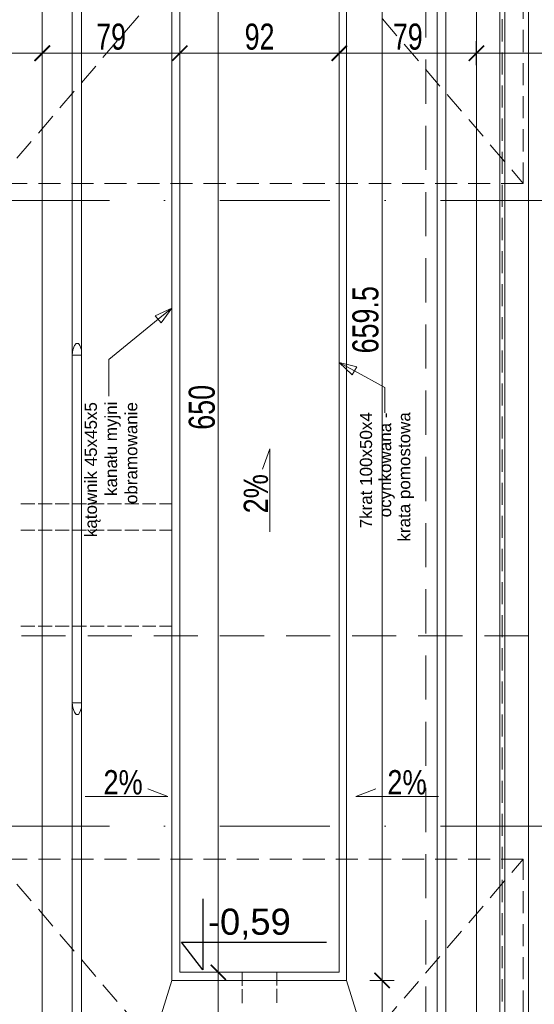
# Model space of a CAD drawing. Header units: millimetres. Extents: x -13532 to 2392, y -5241 to 5322.
# Tile 224 of 256: x -9965 to -9669, y 1375 to 1942. Entities that reach past the tile are written whole.
import ezdxf

# ---------------------------------------------------------------- set-up
doc = ezdxf.new("R2010")
doc.units = ezdxf.units.MM
doc.linetypes.add('DASHED', pattern=[19.05, 12.7, -6.35])
doc.linetypes.add('KRESKAKROPKA2', pattern=[12.7, 6.35, -3.175, 0, -3.175])
doc.layers.get('Defpoints').update_dxf_attribs({"true_color": 0xdae6d4})
for name, color, linetype, lineweight in [('- AGP-1_OPISY', 7, 'Continuous', 9), ('cz-sr', 150, 'Continuous', 15), ('Wymiarowanie - Poziomy - AGP1', 172, 'Continuous', 5)]:
    doc.layers.add(name, color=color, linetype=linetype, lineweight=lineweight)
for name, color, linetype, lineweight, true_color in [('a___wymiary', 7, 'Continuous', 5, 0x666666), ('drzwi - AGP1', 7, 'Continuous', 13, 0x7f7f7f), ('Meble - AGP1', 7, 'Continuous', 15, 0x999999), ('OPIS - AGP1', 7, 'Continuous', 0, 0x7f7f7f), ('OSI', 7, 'KRESKAKROPKA2', 5, 0x7f7f7f), ('wymiary', 7, 'Continuous', 5, 0x7f7f7f), ('WYMIARY - AGP1', 7, 'Continuous', 5, 0x716d5a)]:
    doc.layers.add(name, color=color, linetype=linetype, lineweight=lineweight, true_color=true_color)
doc.styles.add('ARIAL NARROW', font='ARIALN.TTF', dxfattribs={"width": 0.9})
doc.styles.add('GENERATED_STYLE_2', font='ARIAL.TTF', dxfattribs={"width": 0.999153})
doc.styles.get("Standard").update_dxf_attribs({"font": 'arial.ttf'})
doc.dimstyles.new('wymiary agp1', dxfattribs={"dimtxt": 15, "dimasz": 5, "dimexe": 5, "dimexo": 5, "dimgap": 1.8, "dimtad": 1, "dimdec": 3, "dimrnd": 0.5, "dimdsep": 46, "dimtxsty": 'ARIAL NARROW', "dimblk": 'znacznik', "dimcen": 1.5, "dimse1": 1, "dimse2": 1, "dimclrd": 256, "dimclre": 256, "dimazin": 0, "dimtfac": 1, "dimtdec": 3, "dimtmove": 1, "dimatfit": 3, "dimldrblk": 'znacznik', "dimfxl": 1000, "dimfxlon": 1, "dimlwd": -1, "dimarcsym": 0})

# ---------------------------------------------------------------- blocks, each defined once
blk = doc.blocks.new('znacznik')
at = {"layer": 'a___wymiary'}
for p, q in [((0, 1.39), (0, -1.39)), ((1.39, 0), (-1.39, 0))]:
    blk.add_line(p, q, dxfattribs=at)
at = {"layer": 'a___wymiary', "const_width": 0.2}
blk.add_lwpolyline([(0.88, 0.88), (-0.88, -0.88)], dxfattribs=at)
blk = doc.blocks.new('*D551')
at = {"layer": 'Defpoints', "color": 0}
for p in [(-9548.64, 2105.68), (-10074.84, 2053.7), (-9548.64, 1927.1)]:
    blk.add_point(p, dxfattribs=at)
at = {"layer": 'WYMIARY - AGP1'}
blk.add_line((-10069.84, 2105.68), (-9553.64, 2105.68), dxfattribs=at)
at = {"layer": 'WYMIARY - AGP1', "xscale": 5, "yscale": 5, "zscale": 5, "rotation": 180}
blk.add_blockref('znacznik', (-10074.84, 2105.68), dxfattribs=at)
at = {"layer": 'WYMIARY - AGP1', "xscale": 5, "yscale": 5, "zscale": 5}
blk.add_blockref('znacznik', (-9548.64, 2105.68), dxfattribs=at)
at = {"layer": 'WYMIARY - AGP1', "color": 18, "true_color": 0x000000, "insert": (-9822.32, 2115.14), "char_height": 15, "attachment_point": 5, "style": 'ARIAL NARROW'}
blk.add_mtext('526', dxfattribs=at)
blk = doc.blocks.new('brama')
at = {"layer": 'drzwi - AGP1', "linetype": 'Continuous'}
for p, q in [((-6983.32, 2189.09), (-6983.32, 2193.74)), ((-6983.32, 2193.74), (-6679.15, 2193.74)), ((-6679.15, 2193.74), (-6679.15, 2189.09)), ((-6978.25, 2189.09), (-6983.32, 2189.09)), ((-6982.9, 2187.83), (-6975.72, 2187.83)), ((-6687.18, 2189.09), (-6975.72, 2189.09)), ((-6679.57, 2187.83), (-6686.33, 2187.83)), ((-6679.15, 2189.09), (-6683.8, 2189.09)), ((-6983.74, 2186.98), (-6982.9, 2186.98)), ((-6983.74, 2186.14), (-6982.9, 2186.14)), ((-6982.9, 2185.72), (-6975.72, 2185.72)), ((-6679.57, 2185.72), (-6686.33, 2185.72)), ((-6678.73, 2186.98), (-6679.57, 2186.98)), ((-6678.73, 2186.14), (-6679.57, 2186.14))]:
    blk.add_line(p, q, dxfattribs=at)
for points in [[(-6982.47, 2195.85), (-6982.47, 2193.74), (-6982.47, 2195.85), (-6987.97, 2195.85), (-6987.97, 2189.52), (-6987.54, 2189.09), (-6987.54, 2186.14), (-6986.7, 2184.45), (-6986.28, 2184.03), (-6985.85, 2183.6), (-6985.01, 2184.03)], [(-6679.99, 2195.85), (-6679.99, 2193.74), (-6679.99, 2195.85), (-6674.5, 2195.85), (-6674.5, 2189.52), (-6674.92, 2189.09), (-6674.92, 2186.14), (-6675.77, 2184.45), (-6676.19, 2184.03), (-6676.61, 2183.6), (-6677.04, 2184.03)], [(-6987.54, 2189.09), (-6987.12, 2189.52), (-6983.32, 2189.52)], [(-6985.43, 2187.4), (-6983.74, 2187.4), (-6983.74, 2185.72), (-6985.43, 2185.72)], [(-6674.92, 2189.09), (-6674.92, 2189.52), (-6679.15, 2189.52)], [(-6677.04, 2187.4), (-6678.73, 2187.4), (-6678.73, 2185.72), (-6677.04, 2185.72)], [(-6975.72, 2186.14), (-6974.45, 2186.14), (-6974.45, 2186.98), (-6975.72, 2186.98)], [(-6686.33, 2186.14), (-6688.02, 2186.14), (-6688.02, 2186.98), (-6686.33, 2186.98)]]:
    blk.add_lwpolyline(points, dxfattribs=at)
at = {"layer": 'drzwi - AGP1', "linetype": 'DASHED'}
blk.add_lwpolyline([(-6983.32, 2193.74), (-6679.15, 2193.74), (-6679.15, 1838.78), (-6983.32, 1838.78)], close=True, dxfattribs=at)
for points in [[(-6983.32, 2193.74), (-6679.15, 1838.78)], [(-6983.32, 1838.78), (-6679.15, 2193.74)]]:
    blk.add_lwpolyline(points, dxfattribs=at)
at = {"layer": 'drzwi - AGP1', "linetype": 'Continuous'}
for points in [[(-6985.43, 2188.67), (-6985.43, 2189.09), (-6985.85, 2189.09), (-6986.28, 2189.09), (-6986.28, 2188.67), (-6986.28, 2184.87), (-6986.28, 2184.45), (-6985.85, 2184.03), (-6985.43, 2184.45), (-6985.43, 2184.87)], [(-6975.29, 2181.07), (-6975.29, 2185.72), (-6975.72, 2185.72), (-6975.72, 2187.83), (-6975.29, 2187.83), (-6975.29, 2189.09), (-6983.32, 2189.09), (-6983.32, 2187.83), (-6982.9, 2187.83), (-6982.9, 2185.72), (-6983.32, 2185.72), (-6983.32, 2181.07)], [(-6687.18, 2181.07), (-6687.18, 2185.72), (-6686.33, 2185.72), (-6686.33, 2187.83), (-6687.18, 2187.83), (-6687.18, 2189.09), (-6679.15, 2189.09), (-6679.15, 2187.83), (-6679.57, 2187.83), (-6679.57, 2185.72), (-6679.15, 2185.72), (-6679.15, 2181.07)], [(-6677.04, 2188.67), (-6677.04, 2189.09), (-6676.61, 2189.09), (-6676.19, 2189.09), (-6676.19, 2188.67), (-6676.19, 2184.87), (-6676.19, 2184.45), (-6676.61, 2184.03), (-6677.04, 2184.45), (-6677.04, 2184.87)]]:
    blk.add_lwpolyline(points, close=True, dxfattribs=at)
blk = doc.blocks.new('osi')
at = {"layer": 'OSI', "ltscale": 10}
for p, q in [((-11756.72, 1837.85), (-9340.14, 1837.85)), ((-11756.72, 1477.85), (-9340.14, 1477.85))]:
    blk.add_line(p, q, dxfattribs=at)
blk = doc.blocks.new('DFGSGSGS')
at = {"layer": '- AGP-1_OPISY', "linetype": 'DASHED', "lineweight": 0, "ltscale": 2}
for points in [[(-9731.41, 2338.07), (-9731.41, 949.99)], [(-11678.83, 1587.38), (-9434.86, 1587.38)]]:
    blk.add_lwpolyline(points, dxfattribs=at)
blk = doc.blocks.new('*D4762')
at = {"layer": 'Defpoints', "color": 0}
for p in [(-9781.26, 1922.65), (-9873.12, 1908.01), (-9781.26, 1908.01)]:
    blk.add_point(p, dxfattribs=at)
at = {"layer": 'WYMIARY - AGP1'}
blk.add_line((-9868.12, 1922.65), (-9786.26, 1922.65), dxfattribs=at)
at = {"layer": 'WYMIARY - AGP1', "xscale": 5, "yscale": 5, "zscale": 5, "rotation": 180}
blk.add_blockref('znacznik', (-9873.12, 1922.65), dxfattribs=at)
at = {"layer": 'WYMIARY - AGP1', "xscale": 5, "yscale": 5, "zscale": 5}
blk.add_blockref('znacznik', (-9781.26, 1922.65), dxfattribs=at)
at = {"layer": 'WYMIARY - AGP1', "color": 18, "true_color": 0x000000, "insert": (-9827.19, 1932.11), "char_height": 15, "attachment_point": 5, "style": 'ARIAL NARROW'}
blk.add_mtext('92', dxfattribs=at)
blk = doc.blocks.new('*D4763')
at = {"layer": 'Defpoints', "color": 0}
for p in [(-9873.12, 1922.65), (-9952.36, 1903.51), (-9873.12, 1859.29)]:
    blk.add_point(p, dxfattribs=at)
at = {"layer": 'WYMIARY - AGP1'}
blk.add_line((-9947.36, 1922.65), (-9878.12, 1922.65), dxfattribs=at)
at = {"layer": 'WYMIARY - AGP1', "xscale": 5, "yscale": 5, "zscale": 5, "rotation": 180}
blk.add_blockref('znacznik', (-9952.36, 1922.65), dxfattribs=at)
at = {"layer": 'WYMIARY - AGP1', "xscale": 5, "yscale": 5, "zscale": 5}
blk.add_blockref('znacznik', (-9873.12, 1922.65), dxfattribs=at)
at = {"layer": 'WYMIARY - AGP1', "color": 18, "true_color": 0x000000, "insert": (-9912.74, 1932.11), "char_height": 15, "attachment_point": 5, "style": 'ARIAL NARROW'}
blk.add_mtext('79', dxfattribs=at)
blk = doc.blocks.new('*D4764')
at = {"layer": 'Defpoints', "color": 0}
for p in [(-9702.31, 1922.65), (-9781.26, 1894.19), (-9702.31, 1894.19)]:
    blk.add_point(p, dxfattribs=at)
at = {"layer": 'WYMIARY - AGP1'}
blk.add_line((-9776.26, 1922.65), (-9707.31, 1922.65), dxfattribs=at)
at = {"layer": 'WYMIARY - AGP1', "xscale": 5, "yscale": 5, "zscale": 5, "rotation": 180}
blk.add_blockref('znacznik', (-9781.26, 1922.65), dxfattribs=at)
at = {"layer": 'WYMIARY - AGP1', "xscale": 5, "yscale": 5, "zscale": 5}
blk.add_blockref('znacznik', (-9702.31, 1922.65), dxfattribs=at)
at = {"layer": 'WYMIARY - AGP1', "color": 18, "true_color": 0x000000, "insert": (-9741.78, 1932.11), "char_height": 15, "attachment_point": 5, "style": 'ARIAL NARROW'}
blk.add_mtext('79', dxfattribs=at)
blk = doc.blocks.new('*D4765')
at = {"layer": 'Defpoints', "color": 0}
for p in [(-10074.84, 1922.65), (-10074.84, 1858.94), (-9952.5, 1858.94)]:
    blk.add_point(p, dxfattribs=at)
at = {"layer": 'WYMIARY - AGP1'}
blk.add_line((-9957.5, 1922.65), (-10069.84, 1922.65), dxfattribs=at)
at = {"layer": 'WYMIARY - AGP1', "xscale": 5, "yscale": 5, "zscale": 5, "rotation": 180}
blk.add_blockref('znacznik', (-10074.84, 1922.65), dxfattribs=at)
at = {"layer": 'WYMIARY - AGP1', "xscale": 5, "yscale": 5, "zscale": 5}
blk.add_blockref('znacznik', (-9952.5, 1922.65), dxfattribs=at)
at = {"layer": 'WYMIARY - AGP1', "color": 18, "true_color": 0x000000, "insert": (-10013.67, 1932.11), "char_height": 15, "attachment_point": 5, "style": 'ARIAL NARROW'}
blk.add_mtext('122.5', dxfattribs=at)
blk = doc.blocks.new('*D4766')
at = {"layer": 'Defpoints', "color": 0}
for p in [(-9562.64, 1922.65), (-9702.31, 1810.93), (-9562.64, 1810.93)]:
    blk.add_point(p, dxfattribs=at)
at = {"layer": 'WYMIARY - AGP1'}
blk.add_line((-9697.31, 1922.65), (-9567.64, 1922.65), dxfattribs=at)
at = {"layer": 'WYMIARY - AGP1', "xscale": 5, "yscale": 5, "zscale": 5, "rotation": 180}
blk.add_blockref('znacznik', (-9702.31, 1922.65), dxfattribs=at)
at = {"layer": 'WYMIARY - AGP1', "xscale": 5, "yscale": 5, "zscale": 5}
blk.add_blockref('znacznik', (-9562.64, 1922.65), dxfattribs=at)
at = {"layer": 'WYMIARY - AGP1', "color": 18, "true_color": 0x000000, "insert": (-9632.47, 1932.11), "char_height": 15, "attachment_point": 5, "style": 'ARIAL NARROW'}
blk.add_mtext('139.5', dxfattribs=at)
blk = doc.blocks.new('*D4775')
at = {"layer": 'Defpoints', "color": 0}
for p in [(-9781.26, 2043.99), (-9781.26, 1393.74), (-9755.25, 1393.74)]:
    blk.add_point(p, dxfattribs=at)
at = {"layer": 'wymiary'}
blk.add_line((-9755.25, 2038.99), (-9755.25, 1398.74), dxfattribs=at)
at = {"layer": 'wymiary', "xscale": 5, "yscale": 5, "zscale": 5}
for p, rotation in [((-9755.25, 2043.99), 90), ((-9755.25, 1393.74), 270)]:
    blk.add_blockref('znacznik', p, dxfattribs=dict(at, rotation=rotation))
at = {"layer": 'wymiary', "color": 18, "true_color": 0x000000, "insert": (-9764.7, 1718.86), "char_height": 15, "attachment_point": 5, "rotation": 90, "style": 'ARIAL NARROW'}
blk.add_mtext('650', dxfattribs=at)
blk = doc.blocks.new('*D4776')
at = {"layer": 'Defpoints', "color": 0}
for p in [(-9781.26, 1393.74), (-9781.26, 1101.85), (-9755.25, 1101.85)]:
    blk.add_point(p, dxfattribs=at)
at = {"layer": 'wymiary'}
blk.add_line((-9755.25, 1388.74), (-9755.25, 1106.85), dxfattribs=at)
at = {"layer": 'wymiary', "xscale": 5, "yscale": 5, "zscale": 5}
for p, rotation in [((-9755.25, 1393.74), 90), ((-9755.25, 1101.85), 270)]:
    blk.add_blockref('znacznik', p, dxfattribs=dict(at, rotation=rotation))
at = {"layer": 'wymiary', "color": 18, "true_color": 0x000000, "insert": (-9764.7, 1286.81), "char_height": 15, "attachment_point": 5, "rotation": 90, "style": 'ARIAL NARROW'}
blk.add_mtext('292', dxfattribs=at)
blk = doc.blocks.new('*D4777')
at = {"layer": 'Defpoints', "color": 0}
for p in [(-9756.65, 2048.64), (-9706.52, 2048.64), (-9704.97, 1389.09)]:
    blk.add_point(p, dxfattribs=at)
at = {"layer": 'WYMIARY - AGP1'}
blk.add_line((-9756.65, 1394.09), (-9756.65, 2043.64), dxfattribs=at)
at = {"layer": 'WYMIARY - AGP1', "xscale": 5, "yscale": 5, "zscale": 5}
for p, rotation in [((-9756.65, 2048.64), 90), ((-9756.65, 1389.09), 270)]:
    blk.add_blockref('znacznik', p, dxfattribs=dict(at, rotation=rotation))
at = {"layer": 'WYMIARY - AGP1', "color": 18, "true_color": 0x000000, "insert": (-9766.11, 1769.27), "char_height": 15, "attachment_point": 5, "rotation": 90, "style": 'ARIAL NARROW'}
blk.add_mtext('659.5', dxfattribs=at)
blk = doc.blocks.new('*D4780')
at = {"layer": 'Defpoints', "color": 0}
for p in [(-9756.65, 1389.09), (-9692.7, 1389.09), (-9670.33, 1148.42)]:
    blk.add_point(p, dxfattribs=at)
at = {"layer": 'WYMIARY - AGP1'}
blk.add_line((-9756.65, 1153.42), (-9756.65, 1384.09), dxfattribs=at)
at = {"layer": 'WYMIARY - AGP1', "xscale": 5, "yscale": 5, "zscale": 5}
for p, rotation in [((-9756.65, 1389.09), 90), ((-9756.65, 1148.42), 270)]:
    blk.add_blockref('znacznik', p, dxfattribs=dict(at, rotation=rotation))
at = {"layer": 'WYMIARY - AGP1', "color": 18, "true_color": 0x000000, "insert": (-9766.11, 1268.75), "char_height": 15, "attachment_point": 5, "rotation": 90, "style": 'ARIAL NARROW'}
blk.add_mtext('240.5', dxfattribs=at)
blk = doc.blocks.new('meble myjnia')
at = {"layer": 'Meble - AGP1'}
for p, q in [((-12935.14, 2107.91), (-12935.14, 1198.37)), ((-12929.85, 1198.37), (-12929.85, 2107.91)), ((-12724.96, 1198.37), (-12724.96, 2107.91)), ((-12719.88, 2107.91), (-12719.88, 1198.37))]:
    blk.add_line(p, q, dxfattribs=at)
for points in [[(-12688.76, 1148.42), (-12688.76, 2149.18), (-12685.8, 2149.18), (-12685.8, 1148.42)], [(-12935.14, 1748.92), (-12929.85, 1748.92), (-12929.85, 1751.88), (-12930.7, 1754.42), (-12931.54, 1755.69), (-12932.81, 1755.69), (-12933.87, 1754.42), (-12934.72, 1751.88)], [(-12935.14, 1548.89), (-12929.85, 1548.89), (-12929.85, 1545.93), (-12930.7, 1543.39), (-12931.54, 1542.12), (-12932.81, 1542.12), (-12933.87, 1543.39), (-12934.72, 1545.93)]]:
    blk.add_lwpolyline(points, close=True, dxfattribs=at)
at = {"layer": 'Meble - AGP1', "linetype": 'DASHED'}
blk.add_lwpolyline([(-12687.49, 1148.42), (-12687.49, 2149.18)], dxfattribs=at)
at = {"layer": 'Meble - AGP1'}
for points in [[(-12964.77, 1663.41), (-12956.73, 1663.41)], [(-12954.83, 1663.41), (-12946.78, 1663.41)], [(-12944.88, 1663.41), (-12936.83, 1663.41)], [(-12934.72, 1663.41), (-12926.89, 1663.41)], [(-12894.71, 1663.41), (-12886.88, 1663.41)], [(-12884.76, 1663.41), (-12877.78, 1663.41)], [(-12964.77, 1648.17), (-12956.73, 1648.17)], [(-12954.83, 1648.17), (-12946.78, 1648.17)], [(-12944.88, 1648.17), (-12936.83, 1648.17)], [(-12934.72, 1648.17), (-12926.89, 1648.17)], [(-12894.71, 1648.17), (-12886.88, 1648.17)], [(-12884.76, 1648.17), (-12877.78, 1648.17)], [(-12964.77, 1592.92), (-12956.73, 1592.92)], [(-12954.83, 1592.92), (-12946.78, 1592.92)], [(-12944.88, 1592.92), (-12936.83, 1592.92)], [(-12934.72, 1592.92), (-12926.89, 1592.92)], [(-12924.77, 1592.92), (-12916.73, 1592.92)], [(-12914.82, 1592.92), (-12906.78, 1592.92)], [(-12904.87, 1592.92), (-12896.83, 1592.92)], [(-12894.71, 1592.92), (-12886.88, 1592.92)], [(-12884.76, 1592.92), (-12877.78, 1592.92)], [(-12837.14, 1393.74), (-12837.14, 1385.91)], [(-12817.24, 1393.74), (-12817.24, 1386.12)], [(-12837.14, 1384.01), (-12837.14, 1375.96)], [(-12817.24, 1384.22), (-12817.24, 1376.17)]]:
    blk.add_lwpolyline(points, dxfattribs=at)
blk = doc.blocks.new('dsdgfgshgsh')
at = {"layer": 'wymiary'}
dim = blk.add_linear_dim(base=(-9755.2453, 1393.7424), p1=(-9781.2596, 2043.9874), p2=(-9781.2596, 1393.7424), angle=90, dimstyle='wymiary agp1', dxfattribs=at)
dim.commit()
dim.dimension.update_dxf_attribs({"geometry": '*D4775', "text_midpoint": (-9764.7039, 1718.8649)})
dim = blk.add_linear_dim(base=(-9755.2453, 1101.8541), p1=(-9781.2596, 1393.7424), p2=(-9781.2596, 1101.8541), angle=90, dimstyle='wymiary agp1', dxfattribs=at)
dim.commit()
dim.dimension.update_dxf_attribs({"geometry": '*D4776', "text_midpoint": (-9755.2453, 1286.8126), "dimtype": 160})

msp = doc.modelspace()

# ---------------------------------------------------------------- hatches: boundary and pattern name
at = {"layer": 'OPIS - AGP1'}
h = msp.add_hatch(color=256, dxfattribs=at)
h.paths.add_polyline_path([(-9883.918, 1767.5458), (-9887.3046, 1771.5674), (-9877.7796, 1776.0124)])
h.paths.add_polyline_path([(-9887.3046, 1771.5674), (-9877.7796, 1776.0124), (-9883.918, 1767.5458)])
h = msp.add_hatch(color=256, dxfattribs=at)
h.paths.add_polyline_path([(-9771.0996, 1742.1458), (-9773.8513, 1737.4891), (-9781.2596, 1744.6858)])
h.paths.add_polyline_path([(-9773.8513, 1737.4891), (-9781.2596, 1744.6858), (-9771.0996, 1742.1458)])

# ---------------------------------------------------------------- linework, layer by layer
at = {"layer": 'cz-sr'}
for p, q in [((-9952.498, 1148.4208), (-9952.498, 2158.2874)), ((-9702.308, 2158.2874), (-9702.308, 1148.4208)), ((-9672.2513, 1148.4208), (-9672.2513, 2158.2874)), ((-9877.7796, 1389.0858), (-9877.7796, 2048.6441)), ((-9777.0263, 2048.6441), (-9777.0263, 1389.0858)), ((-9873.123, 1393.7424), (-9873.123, 2043.9874)), ((-9781.2596, 2043.9874), (-9781.2596, 1393.7424)), ((-9777.0263, 1389.0858), (-9877.7796, 1389.0858)), ((-9781.2596, 1393.7424), (-9873.123, 1393.7424))]:
    msp.add_line(p, q, dxfattribs=at)
msp.add_lwpolyline([(-9777.0263, 1389.0858), (-9702.308, 1148.4208), (-9952.498, 1148.4208), (-9877.7796, 1389.0858)], dxfattribs=at)
at = {"layer": 'Meble - AGP1'}
for points in [[(-9924.7696, 1663.4058), (-9916.7263, 1663.4058)], [(-9914.8213, 1663.4058), (-9906.778, 1663.4058)], [(-9904.873, 1663.4058), (-9896.8296, 1663.4058)], [(-9924.7696, 1648.1658), (-9916.7263, 1648.1658)], [(-9914.8213, 1648.1658), (-9906.778, 1648.1658)], [(-9904.873, 1648.1658), (-9896.8296, 1648.1658)]]:
    msp.add_lwpolyline(points, dxfattribs=at)
at = {"layer": 'OPIS - AGP1'}
for points in [[(-9877.7796, 1776.0124), (-9885.6113, 1769.6624), (-9913.9746, 1746.3791), (-9913.9746, 1725.2124)], [(-9781.2596, 1744.6858), (-9772.5813, 1739.8174), (-9755.013, 1730.2924), (-9755.013, 1715.6874)], [(-9821.2354, 1647.3036), (-9821.2354, 1694.9765), (-9825.5444, 1683.3147)], [(-9927.6541, 1494.9931), (-9879.9812, 1494.9931), (-9891.643, 1499.3021)], [(-9724.1128, 1494.9931), (-9771.7857, 1494.9931), (-9760.1239, 1499.3021)]]:
    msp.add_lwpolyline(points, dxfattribs=at)
for points in [[(-9883.918, 1767.5458), (-9887.3046, 1771.5674), (-9877.7796, 1776.0124)], [(-9887.3046, 1771.5674), (-9877.7796, 1776.0124), (-9883.918, 1767.5458)], [(-9771.0996, 1742.1458), (-9773.8513, 1737.4891), (-9781.2596, 1744.6858)], [(-9773.8513, 1737.4891), (-9781.2596, 1744.6858), (-9771.0996, 1742.1458)]]:
    msp.add_lwpolyline(points, close=True, dxfattribs=at)
at = {"layer": 'OPIS - AGP1', "lineweight": 25, "ltscale": 50}
msp.add_lwpolyline([(-9859.7912, 1436.0348), (-9859.7912, 1395.2527), (-9872.139, 1411.0055), (-9788.6328, 1411.0055)], dxfattribs=at)

# ---------------------------------------------------------------- block references
at = {"layer": 'cz-sr'}
for name, p in [('osi', (0.0999, 0)), ('brama', (-2996.1041, 9))]:
    msp.add_blockref(name, p, dxfattribs=at)
at = {"layer": 'cz-sr', "xscale": -1, "rotation": 180}
msp.add_blockref('brama', (-2996.1041, 3297.7082), dxfattribs=at)
at = {"layer": 'Meble - AGP1'}
msp.add_blockref('meble myjnia', (3000, 0), dxfattribs=at)
at = {"layer": 'wymiary'}
for name, p in [('DFGSGSGS', (0, 0)), ('dsdgfgshgsh', (-95.7051, 0))]:
    msp.add_blockref(name, p, dxfattribs=at)

# ---------------------------------------------------------------- texts
at = {"layer": 'OPIS - AGP1', "color": 18, "true_color": 0x000000, "char_height": 7.01962, "attachment_point": 1, "rotation": 90}
for s, insert in [('{\\fArial|b0|i0|c0;5}', (-9927.9446, 1716.4289)), ('{\\fArial|b0|i0|c0;i}', (-9916.3029, 1720.0206)), ('{\\fArial|b0|i0|c0;n}', (-9916.3029, 1714.5836)), ('{\\fArial|b0|i0|c0;e}', (-9904.6613, 1716.4494)), ('{\\fArial|b0|i0|c0;x}', (-9927.9446, 1711.5395)), ('{\\fArial|b0|i0|c0;j}', (-9916.3029, 1712.4127)), ('{\\fArial|b0|i0|c0;y}', (-9916.3029, 1707.5233)), ('{\\fArial|b0|i0|c0;i}', (-9904.6613, 1714.2785)), ('{\\fArial|b0|i0|c0;n}', (-9904.6613, 1708.8415)), ('{\\fArial|b0|i0|c0;4}', (-9769.4063, 1710.6447)), ('{\\fArial|b0|i0|c0;-}', (-9758.3996, 1712.6431)), ('{\\fArial|b0|i0|c0;a}', (-9747.3929, 1710.6228)), ('{\\fArial|b0|i0|c0;5}', (-9927.9446, 1706.1025)), ('{\\fArial|b0|i0|c0;4}', (-9927.9446, 1700.6655)), ('{\\fArial|b0|i0|c0;m}', (-9916.3029, 1699.3776)), ('{\\fArial|b0|i0|c0;a}', (-9904.6613, 1703.4045)), ('{\\fArial|b0|i0|c0;x}', (-9769.4063, 1705.7553)), ('{\\fArial|b0|i0|c0;a}', (-9758.3996, 1704.4876)), ('{\\fArial|b0|i0|c0;w}', (-9747.3929, 1703.5625)), ('{\\fArial|b0|i0|c0;x}', (-9927.9446, 1695.7761)), ('{\\fArial|b0|i0|c0;w}', (-9904.6613, 1696.3442)), ('{\\fArial|b0|i0|c0;0}', (-9769.4063, 1700.3183)), ('{\\fArial|b0|i0|c0;n}', (-9758.3996, 1699.0506)), ('{\\fArial|b0|i0|c0;o}', (-9747.3929, 1698.1255)), ('{\\fArial|b0|i0|c0;5}', (-9927.9446, 1690.3391)), ('{\\fArial|b0|i0|c0;ł}', (-9916.3029, 1689.0512)), ('{\\fArial|b0|i0|c0;u}', (-9916.3029, 1691.2221)), ('{\\fArial|b0|i0|c0;o}', (-9904.6613, 1690.9072)), ('{\\fArial|b0|i0|c0;5}', (-9769.4063, 1694.8813)), ('{\\fArial|b0|i0|c0;x}', (-9769.4063, 1689.9919)), ('{\\fArial|b0|i0|c0;a}', (-9758.3996, 1693.6136)), ('{\\fArial|b0|i0|c0;t}', (-9747.3929, 1695.407)), ('{\\fArial|b0|i0|c0;s}', (-9747.3929, 1690.5176)), ('{\\fArial|b0|i0|c0;4}', (-9927.9446, 1684.9021)), ('{\\fArial|b0|i0|c0;m}', (-9904.6613, 1682.7615)), ('{\\fArial|b0|i0|c0;0}', (-9769.4063, 1684.5549)), ('{\\fArial|b0|i0|c0;w}', (-9758.3996, 1686.5533)), ('{\\fArial|b0|i0|c0;o}', (-9747.3929, 1685.0806)), ('{\\fArial|b0|i0|c0;a}', (-9916.3029, 1683.6142)), ('{\\fArial|b0|i0|c0;n}', (-9916.3029, 1678.1772)), ('{\\fArial|b0|i0|c0;0}', (-9769.4063, 1679.1179)), ('{\\fArial|b0|i0|c0;o}', (-9758.3996, 1681.1163)), ('{\\fArial|b0|i0|c0;m}', (-9747.3929, 1676.9349)), ('{\\fArial|b0|i0|c0;k}', (-9927.9446, 1677.2942)), ('{\\fArial|b0|i0|c0;a}', (-9916.3029, 1672.7402)), ('{\\fArial|b0|i0|c0;a}', (-9904.6613, 1677.3245)), ('{\\fArial|b0|i0|c0;r}', (-9904.6613, 1674.0681)), ('{\\fArial|b0|i0|c0;1}', (-9769.4063, 1673.6809)), ('{\\fArial|b0|i0|c0;k}', (-9758.3996, 1676.2269)), ('{\\fArial|b0|i0|c0;i}', (-9927.9446, 1675.1233)), ('{\\fArial|b0|i0|c0;n}', (-9927.9446, 1669.6863)), ('{\\fArial|b0|i0|c0;k}', (-9916.3029, 1667.8508)), ('{\\fArial|b0|i0|c0;b}', (-9904.6613, 1668.6311)), ('{\\fArial|b0|i0|c0;t}', (-9769.4063, 1668.2438)), ('{\\fArial|b0|i0|c0;n}', (-9758.3996, 1670.7899)), ('{\\fArial|b0|i0|c0;o}', (-9747.3929, 1671.4979)), ('{\\fArial|b0|i0|c0;w}', (-9927.9446, 1662.626)), ('{\\fArial|b0|i0|c0;o}', (-9904.6613, 1663.1941)), ('{\\fArial|b0|i0|c0;a}', (-9769.4063, 1662.8068)), ('{\\fArial|b0|i0|c0;y}', (-9758.3996, 1665.9005)), ('{\\fArial|b0|i0|c0;p}', (-9747.3929, 1666.0609)), ('{\\fArial|b0|i0|c0;o}', (-9927.9446, 1657.189)), ('{\\fArial|b0|i0|c0;r}', (-9769.4063, 1659.5505)), ('{\\fArial|b0|i0|c0;c}', (-9758.3996, 1661.0111)), ('{\\fArial|b0|i0|c0;o}', (-9758.3996, 1655.5741)), ('{\\fArial|b0|i0|c0;a}', (-9747.3929, 1657.9054)), ('{\\fArial|b0|i0|c0;ą}', (-9927.9446, 1649.0335)), ('{\\fArial|b0|i0|c0;t}', (-9927.9446, 1654.4705)), ('{\\fArial|b0|i0|c0;k}', (-9769.4063, 1654.6611)), ('{\\fArial|b0|i0|c0;t}', (-9747.3929, 1655.1868)), ('{\\fArial|b0|i0|c0;k}', (-9927.9446, 1644.1441)), ('{\\fArial|b0|i0|c0;7}', (-9769.4063, 1649.2241)), ('{\\fArial|b0|i0|c0;a}', (-9747.3929, 1649.7498)), ('{\\fArial|b0|i0|c0;r}', (-9747.3929, 1646.4935)), ('{\\fArial|b0|i0|c0;k}', (-9747.3929, 1641.6041))]:
    msp.add_mtext(s, dxfattribs=dict(at, insert=insert))
at = {"layer": 'OPIS - AGP1', "color": 18, "ltscale": 50, "true_color": 0x000000}
msp.add_attdef('-0,59', (-9856.9719, 1415.3731), '----', height=15, dxfattribs=at)
at = {"layer": 'Wymiarowanie - Poziomy - AGP1', "insert": (-9836.3411, 1657.8255), "char_height": 14, "attachment_point": 1, "rotation": 90, "style": 'GENERATED_STYLE_2'}
msp.add_mtext('{\\W0.8;2%}', dxfattribs=at)
at = {"layer": 'Wymiarowanie - Poziomy - AGP1', "char_height": 14, "attachment_point": 1, "style": 'GENERATED_STYLE_2'}
for insert in [(-9917.1322, 1510.0988), (-9753.5631, 1510.0988)]:
    msp.add_mtext('{\\W0.8;2%}', dxfattribs=dict(at, insert=insert))

# ---------------------------------------------------------------- dimensions: what is measured, and where the dimension line sits
at = {"layer": 'WYMIARY - AGP1'}
dim = msp.add_linear_dim(base=(-9548.638, 2105.6786), p1=(-10074.838, 2053.7025), p2=(-9548.638, 1927.0965), dimstyle='wymiary agp1', override={"dimclrd": 256, "dimclre": 256}, dxfattribs=at)
dim.commit()
dim.dimension.update_dxf_attribs({"geometry": '*D551', "text_midpoint": (-9822.3216, 2105.6786), "dimtype": 160})
dim = msp.add_linear_dim(base=(-9756.6485, 2048.6441), p1=(-9704.9722, 1389.0858), p2=(-9706.5208, 2048.6441), angle=90, dimstyle='wymiary agp1', override={"dimclrd": 256, "dimclre": 256}, dxfattribs=at)
dim.commit()
dim.dimension.update_dxf_attribs({"geometry": '*D4777', "text_midpoint": (-9756.6485, 1769.265), "dimtype": 160})
for base, p1, p2, picture, middle in [((-10074.838, 1922.6482), (-9952.498, 1858.9394), (-10074.838, 1858.9394), '*D4765', (-10013.668, 1932.1068)), ((-9873.123, 1922.6482), (-9952.3611, 1903.5055), (-9873.123, 1859.2918), '*D4763', (-9912.742, 1932.1068)), ((-9781.2596, 1922.6482), (-9873.123, 1908.0093), (-9781.2596, 1908.0093), '*D4762', (-9827.1913, 1932.1068)), ((-9702.308, 1922.6482), (-9781.2596, 1894.192), (-9702.308, 1894.192), '*D4764', (-9741.7838, 1932.1068)), ((-9562.638, 1922.6482), (-9702.308, 1810.9303), (-9562.638, 1810.9303), '*D4766', (-9632.473, 1932.1068))]:
    dim = msp.add_linear_dim(base=base, p1=p1, p2=p2, dimstyle='wymiary agp1', dxfattribs=at)
    dim.commit()
    dim.dimension.update_dxf_attribs({"geometry": picture, "text_midpoint": middle})
dim = msp.add_linear_dim(base=(-9756.6485, 1389.0858), p1=(-9670.3316, 1148.4208), p2=(-9692.6951, 1389.0858), angle=90, dimstyle='wymiary agp1', dxfattribs=at)
dim.commit()
dim.dimension.update_dxf_attribs({"geometry": '*D4780', "text_midpoint": (-9766.1071, 1268.7533)})

doc.saveas('drawing.dxf')
